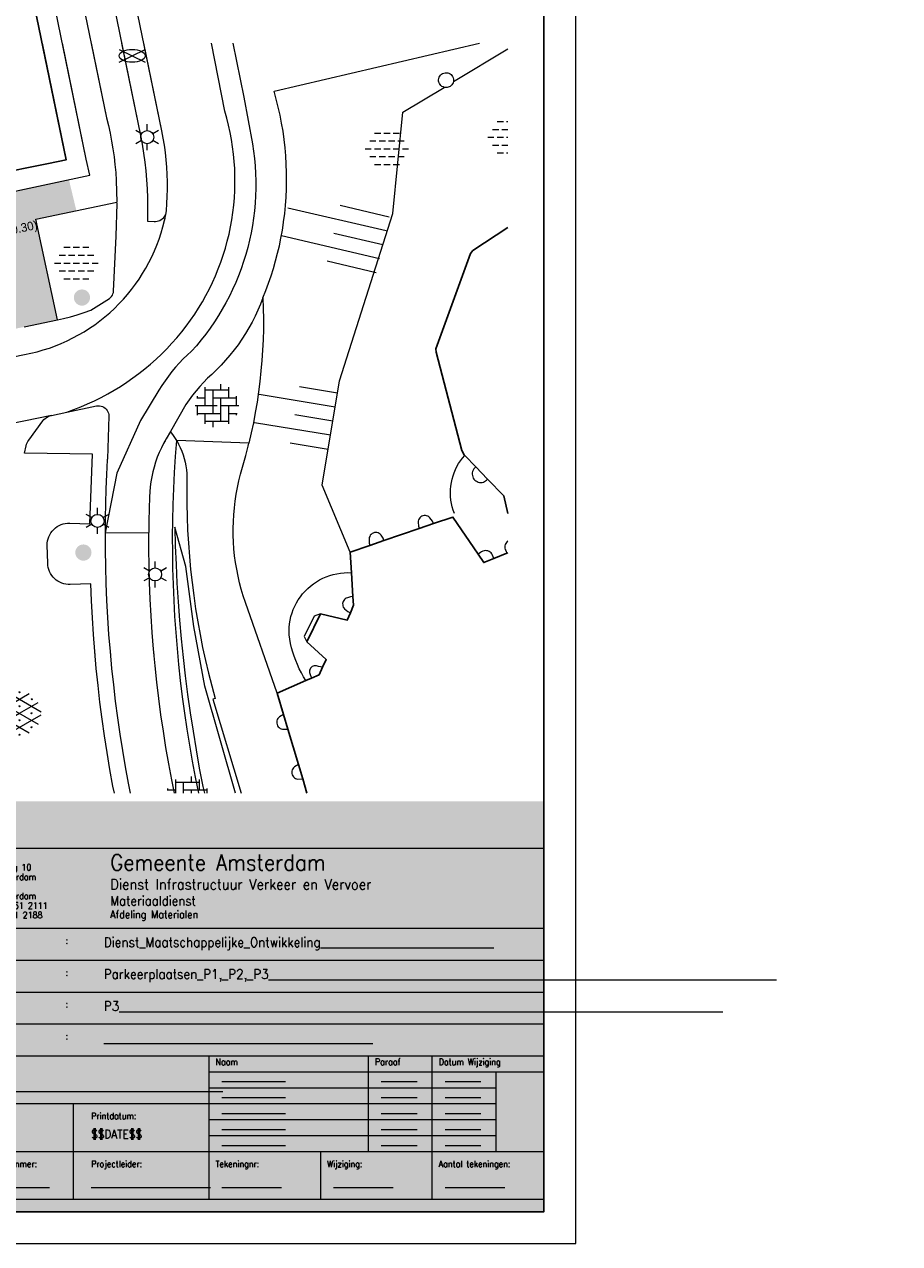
# Model space of a CAD drawing. Header units: metres. Extents: x 118574 to 118781, y 483563 to 483693.
# Tile 14 of 23: x 118721 to 118781, y 483563 to 483647. Entities that reach past the tile are written whole.
import ezdxf
from ezdxf.enums import TextEntityAlignment as Align

# ---------------------------------------------------------------- set-up
doc = ezdxf.new("R2010")
doc.units = ezdxf.units.M
doc.header["$MEASUREMENT"] = 0
for name, color, linetype, lineweight in [('Barrier', 7, 'Continuous', 0), ('Kader', 7, 'Continuous', 0), ('Klemmfix', 7, 'Continuous', 0), ('Level 17', 7, 'Continuous', 0), ('Level 18', 7, 'Continuous', 0), ('Level 19', 7, 'Continuous', 0), ('Level 21', 7, 'Continuous', 0), ('Level 22', 7, 'Continuous', 0), ('Level 50', 7, 'Continuous', 0), ('Oml_ voetganger', 7, 'Continuous', 0), ('Omleiding fiets', 7, 'Continuous', 0)]:
    doc.layers.add(name, color=color, linetype=linetype, lineweight=lineweight)
doc.styles.add('Style-LOW_RES_FILLED', font='LOW_RES_FILLED.shx')
doc.styles.add('Style-STANDARD', font='STANDARD.shx')

# ---------------------------------------------------------------- blocks, each defined once
blk = doc.blocks.new('BRPIJP')
at = {"layer": 'Omleiding fiets', "color": 7, "linetype": 'Continuous', "lineweight": 0}
for p, q in [((-0.89, -0.445), (0.891, 0.445)), ((-0.89, 0.445), (0.891, -0.445))]:
    blk.add_line(p, q, dxfattribs=at)
blk.add_ellipse((0, -0.002), major_axis=(0.89, 0), ratio=0.5, dxfattribs=at)
blk = doc.blocks.new('BOOM')
at = {"layer": 'Oml_ voetganger', "linetype": 'Continuous', "lineweight": 0}
h = blk.add_hatch(color=7, dxfattribs=at)
edge = h.paths.add_edge_path()
edge.add_arc((0, 0), 0.56, 0, 360)
blk = doc.blocks.new('LANTPL')
at = {"layer": 'Level 50', "color": 7, "linetype": 'Continuous', "lineweight": 13}
for p, q in [((0, 0.45), (0, 0.9)), ((-0.39, 0.225), (-0.78, 0.45)), ((0.779, 0.45), (0.389, 0.225)), ((-0.39, -0.225), (-0.78, -0.45)), ((0, -0.9), (0, -0.45)), ((0.779, -0.45), (0.389, -0.225))]:
    blk.add_line(p, q, dxfattribs=at)
blk.add_circle((0, 0), 0.45, dxfattribs=at)
blk = doc.blocks.new('GVERH')
at = {"layer": 'Barrier', "color": 7, "linetype": 'Continuous', "lineweight": 0}
for p, q in [((-1.496, 0.104), (0.656, 1.352)), ((-0.664, 1.352), (1.496, 0.104)), ((-1.304, 0.752), (1.296, -0.752)), ((0, 0), (1.296, 0.752)), ((-1.496, -0.104), (0.656, -1.344)), ((-1.304, -0.752), (0, 0)), ((-0.664, -1.344), (1.496, -0.104))]:
    blk.add_line(p, q, dxfattribs=at)
for centre in [(-0.841, 0.968), (-0.003, 1.452), (0.843, 0.968), (-0.841, 0), (-0.003, 0.484), (0.835, 0), (-0.003, -0.483), (-0.841, -0.967), (-0.003, -1.486), (0.835, -0.967)]:
    blk.add_circle(centre, 0.035, dxfattribs=at)
blk = doc.blocks.new('TALUD_4')
at = {"layer": 'Klemmfix', "color": 7, "linetype": 'Continuous', "lineweight": 0}
for p, q in [((-0.711, 0), (-0.712, -0.712)), ((-0.357, 0), (-0.358, -1.425)), ((0, 0), (0, -0.713)), ((0.354, 0), (0.356, -1.423)), ((0.711, 0), (0.711, -0.713))]:
    blk.add_line(p, q, dxfattribs=at)
blk = doc.blocks.new('TEKKOP')
at = {"layer": 'Kader', "linetype": 'Continuous', "lineweight": 13}
for points in [[(-0.14937, 0.10554), (-0.1505, 0.10667), (-0.14856, 0.10862), (-0.1505, 0.11056), (-0.14937, 0.11169), (-0.14743, 0.10975), (-0.14549, 0.11169), (-0.14436, 0.11056), (-0.1463, 0.10862), (-0.14436, 0.10667), (-0.14549, 0.10554), (-0.14743, 0.10748)], [(-0.14937, 0.0985), (-0.1505, 0.09964), (-0.14856, 0.10158), (-0.1505, 0.10352), (-0.14937, 0.10465), (-0.14743, 0.10271), (-0.14549, 0.10465), (-0.14436, 0.10352), (-0.1463, 0.10158), (-0.14436, 0.09964), (-0.14549, 0.0985), (-0.14743, 0.10045)], [(-0.14937, 0.09147), (-0.1505, 0.0926), (-0.14856, 0.09454), (-0.1505, 0.09648), (-0.14937, 0.09761), (-0.14743, 0.09567), (-0.14549, 0.09761), (-0.14436, 0.09648), (-0.1463, 0.09454), (-0.14436, 0.0926), (-0.14549, 0.09147), (-0.14743, 0.09341)]]:
    blk.add_hatch(color=1, dxfattribs=at).paths.add_polyline_path(points)
at = {"layer": 'Kader', "color": 7, "linetype": 'Continuous', "lineweight": 13}
for p, q in [((-0.19, 0.11389), (-0.19, 0)), ((0, 0.11389), (-0.19, 0.11389)), ((0, 0.00389), (0, 0.11389)), ((-0.19, 0.08889), (0, 0.08889)), ((-0.19, 0.07889), (0, 0.07889)), ((-0.19, 0.06889), (0, 0.06889)), ((-0.19, 0.05889), (0, 0.05889)), ((-0.19, 0.04889), (0, 0.04889)), ((-0.105, 0.00389), (-0.105, 0.04889)), ((-0.055, 0.01889), (-0.055, 0.04889)), ((-0.035, 0.00389), (-0.035, 0.04889)), ((-0.105, 0.04389), (0, 0.04389)), ((-0.015, 0.01889), (-0.015, 0.04389)), ((-0.105, 0.03889), (-0.015, 0.03889)), ((-0.19, 0.03389), (-0.015, 0.03389)), ((-0.1475, 0.00389), (-0.1475, 0.03389)), ((-0.105, 0.02889), (-0.015, 0.02889)), ((-0.105, 0.02389), (-0.015, 0.02389)), ((-0.19, 0.01889), (0, 0.01889)), ((-0.07, 0.00389), (-0.07, 0.01889)), ((-0.19, 0.00389), (0, 0.00389)), ((0, 0.00389), (0, 0))]:
    blk.add_line(p, q, dxfattribs=at)
at = {"layer": 'Kader', "color": 254, "linetype": 'Continuous', "lineweight": 0}
blk.add_solid([(0, 0), (-0.19, 0), (0, 0.12871), (-0.19, 0.12871)], dxfattribs=at)
at = {"layer": 'Kader', "color": 7, "linetype": 'Continuous', "lineweight": 30, "style": 'Style-STANDARD'}
for s, height, p in [('Bezoekadres', 0.001998, (-0.185, 0.111)), ('Gemeente Amsterdam', 0.004998, (-0.136, 0.1095)), ('Pieter Braaijweg 10', 0.001998, (-0.185, 0.108)), ('1099 DG Amsterdam', 0.001998, (-0.185, 0.105)), ('Dienst Infrastructuur Verkeer en Vervoer', 0.003282, (-0.136, 0.10265)), ('1090 GP Amsterdam', 0.001998, (-0.185, 0.099)), ('Postbus 94648', 0.001998, (-0.185, 0.102)), ('Telefoon 020 561 2111', 0.001998, (-0.185, 0.096)), ('Materiaaldienst', 0.002952, (-0.136, 0.09748)), ('Telefax 020 561 2188', 0.001998, (-0.185, 0.093)), ('Afdeling Materialen', 0.002394, (-0.136, 0.0932)), ('Opdrachtgever', 0.001998, (-0.185, 0.085)), (':', 0.002, (-0.15, 0.085)), ('Project', 0.001998, (-0.185, 0.075)), (':', 0.002, (-0.15, 0.075)), ('Onderdeel', 0.001998, (-0.185, 0.065)), (':', 0.002, (-0.15, 0.065)), ('Fase', 0.001998, (-0.185, 0.055)), (':', 0.002, (-0.15, 0.055)), ('Behoort bij:', 0.001998, (-0.185, 0.045)), ('Naam', 0.001998, (-0.103, 0.047)), ('Paraaf', 0.001998, (-0.053, 0.047)), ('Datum Wijziging', 0.001998, (-0.033, 0.047)), ('Schaal:', 0.001998, (-0.185, 0.03)), ('Printdatum:', 0.001998, (-0.142, 0.03)), ('TVM-Projectnummer:', 0.001998, (-0.185, 0.015)), ('Projectleider:', 0.001998, (-0.142, 0.015)), ('Tekeningnr:', 0.001998, (-0.103, 0.015)), ('Wijziging:', 0.001998, (-0.068, 0.015)), ('Aantal tekeningen:', 0.001998, (-0.033, 0.015))]:
    blk.add_text(s, height=height, dxfattribs=at).set_placement(p, align=Align.MIDDLE_LEFT)
at = {"layer": 'Kader', "color": 7, "linetype": 'Continuous', "lineweight": 13, "style": 'Style-STANDARD'}
for s, height, p in [('$$DATE$$', 0.002658, (-0.142, 0.02433)), ('$$DGN$$', 0.002418, (-0.185, 0.00221))]:
    blk.add_text(s, height=height, dxfattribs=at).set_placement(p, align=Align.MIDDLE_LEFT)
blk = doc.blocks.new('TEKTEK')
at = {"layer": 'Kader', "color": 7, "linetype": 'Continuous', "lineweight": 30, "style": 'Style-STANDARD'}
for tag, height, p in [('TEKTEK_634', 0.003, (-0.138, 0.0845)), ('TEKTEK_633', 0.003, (-0.138, 0.0745)), ('TEKTEK_632', 0.003, (-0.138, 0.0645)), ('TEKTEK_628', 0.003, (-0.138, 0.0545)), ('TEKTEK_613', 0.002, (-0.101, 0.042)), ('TEKTEK_618', 0.002, (-0.051, 0.042)), ('TEKTEK_623', 0.002, (-0.031, 0.042)), ('TEKTEK_635', 0.003, (-0.185, 0.0395)), ('TEKTEK_614', 0.002, (-0.101, 0.037)), ('TEKTEK_619', 0.002, (-0.051, 0.037)), ('TEKTEK_624', 0.002, (-0.031, 0.037)), ('TEKTEK_615', 0.002, (-0.101, 0.032)), ('TEKTEK_620', 0.002, (-0.051, 0.032)), ('TEKTEK_625', 0.002, (-0.031, 0.032)), ('TEKTEK_616', 0.002, (-0.101, 0.027)), ('TEKTEK_621', 0.002, (-0.051, 0.027)), ('TEKTEK_626', 0.002, (-0.031, 0.027)), ('TEKTEK_617', 0.002, (-0.101, 0.022)), ('TEKTEK_622', 0.002, (-0.051, 0.022)), ('TEKTEK_627', 0.002, (-0.031, 0.022))]:
    blk.add_attdef(tag, text='', height=height, dxfattribs=at).set_placement(p, align=Align.MIDDLE_LEFT)
at = {"layer": 'Kader', "color": 7, "linetype": 'Continuous', "lineweight": 30, "style": 'Style-STANDARD', "width": 0.749625}
for tag, p in [('TEKTEK_629', (-0.185, 0.01001)), ('TEKTEK_637', (-0.142, 0.01001)), ('TEKTEK_630', (-0.101, 0.01001)), ('TEKTEK_636', (-0.066, 0.01001)), ('TEKTEK_638', (-0.031, 0.01001))]:
    blk.add_attdef(tag, text='', height=0.004, dxfattribs=at).set_placement(p, align=Align.MIDDLE_LEFT)
blk = doc.blocks.new('A1')
at = {"layer": 'Kader', "color": 7, "linetype": 'Continuous', "lineweight": 0, "flags": 128}
blk.add_lwpolyline([(-0.42, -0.297), (0.42, -0.297), (0.42, 0.297), (-0.42, 0.297), (-0.42, -0.297)], close=True, dxfattribs=at)
at = {"layer": 'Kader', "color": 7, "linetype": 'Continuous', "lineweight": 30, "flags": 128}
blk.add_lwpolyline([(-0.41, -0.287), (0.41, -0.287), (0.41, 0.287), (-0.41, 0.287), (-0.41, -0.287)], close=True, dxfattribs=at)
at = {"layer": 'Kader', "color": 254, "linetype": 'Continuous', "lineweight": 0}
blk.add_blockref('TEKKOP', (0.41, -0.287), dxfattribs=at)
at = {"layer": 'Kader', "color": 7, "linetype": 'Continuous', "lineweight": 30}
blk.add_blockref('TEKTEK', (0.41, -0.287), dxfattribs=at).add_auto_attribs({'TEKTEK_613': '________________', 'TEKTEK_614': '________________', 'TEKTEK_615': '________________', 'TEKTEK_616': '________________', 'TEKTEK_617': '________________', 'TEKTEK_618': '_________', 'TEKTEK_619': '_________', 'TEKTEK_620': '_________', 'TEKTEK_621': '_________', 'TEKTEK_622': '_________', 'TEKTEK_623': '_________', 'TEKTEK_624': '_________', 'TEKTEK_625': '_________', 'TEKTEK_626': '_________', 'TEKTEK_627': '_________', 'TEKTEK_628': '_____________________________________________', 'TEKTEK_629': '2576___________', 'TEKTEK_630': '__________', 'TEKTEK_632': 'P3_____________________________________________________________________________________________________', 'TEKTEK_633': 'Parkeerplaatsen_P1,_P2,_P3_____________________________________________________________________________________', 'TEKTEK_634': 'Dienst_Maatschappelijke_Ontwikkeling_____________________________', 'TEKTEK_635': '_____________________________________________', 'TEKTEK_636': '__________', 'TEKTEK_637': '____________________', 'TEKTEK_638': '__________'})
blk = doc.blocks.new('ONVERH')
at = {"layer": 'Barrier', "color": 7, "linetype": 'Continuous', "lineweight": 0}
for p, q in [((-0.856, 1.08), (-0.424, 1.08)), ((-0.208, 1.08), (0.224, 1.08)), ((0.44, 1.08), (0.872, 1.08)), ((-1.184, 0.536), (-0.752, 0.536)), ((-0.536, 0.536), (-0.104, 0.536)), ((0.12, 0.536), (0.552, 0.536)), ((0.768, 0.536), (1.2, 0.536)), ((-1.496, -0.008), (-1.072, -0.008)), ((-1.184, -0.544), (-0.752, -0.544)), ((-1.184, -0.544), (-0.752, -0.544)), ((-0.856, -0.008), (-0.424, -0.008)), ((-0.536, -0.544), (-0.104, -0.544)), ((-0.208, -0.008), (0.224, -0.008)), ((0.12, -0.544), (0.552, -0.544)), ((0.44, -0.008), (0.872, -0.008)), ((0.768, -0.544), (1.2, -0.544)), ((1.088, -0.008), (1.504, -0.008)), ((-0.856, -1.088), (-0.424, -1.088)), ((-0.208, -1.088), (0.224, -1.088)), ((0.44, -1.088), (0.872, -1.088))]:
    blk.add_line(p, q, dxfattribs=at)
blk = doc.blocks.new('OVERH')
at = {"layer": 'Barrier', "color": 7, "linetype": 'Continuous', "lineweight": 0}
for p, q in [((-0.808, 0), (-0.808, 1.264)), ((-0.808, 1.08), (0.816, 1.08)), ((-0.272, -0.544), (-0.272, 1.08)), ((0.272, 1.08), (0.272, 1.472)), ((0.816, 0.544), (0.816, 1.264)), ((-1.4, 0.544), (-0.808, 0.544)), ((-1.352, 0.544), (-1.352, 0.648)), ((-0.272, 0.544), (1.352, 0.544)), ((0.272, -1.08), (0.272, 0.544)), ((1.352, 0), (1.352, 0.648)), ((-1.496, 0), (0, 0)), ((-1.352, -0.648), (-1.352, 0)), ((-1.352, -0.544), (0.272, -0.544)), ((-0.808, -1.264), (-0.808, -0.544)), ((0.272, 0), (1.504, 0)), ((0.816, -1.264), (0.816, 0)), ((0.816, -0.544), (1.4, -0.544)), ((1.352, -0.648), (1.352, -0.544)), ((-0.808, -1.08), (0.816, -1.08)), ((-0.264, -1.48), (-0.264, -1.08))]:
    blk.add_line(p, q, dxfattribs=at)
blk = doc.blocks.new('TALUD_14')
at = {"layer": 'Klemmfix', "color": 7, "linetype": 'Continuous', "lineweight": 0}
for p, q in [((-0.712, 0), (-0.712, -0.713)), ((-0.357, 0), (-0.356, -1.424)), ((0, -0.001), (0, -0.712)), ((0.356, 0), (0.356, -1.424)), ((0.712, 0), (0.712, -0.712))]:
    blk.add_line(p, q, dxfattribs=at)

msp = doc.modelspace()

# ---------------------------------------------------------------- hatches: boundary and pattern name
at = {"layer": 'Level 18'}
msp.add_hatch(color=253, dxfattribs=at).paths.add_polyline_path([(118717.286, 483625.013), (118715.466, 483634.15), (118723.916, 483635.946), (118724.438, 483633.778), (118721.638, 483633.189), (118723.133, 483626.241)])

# ---------------------------------------------------------------- linework, layer by layer
at = {"layer": 'Barrier', "color": 7, "linetype": 'Continuous', "lineweight": 0}
for p, q in [((118753.139, 483639.382), (118753.572, 483639.382)), ((118753.464, 483639.924), (118753.897, 483639.924)), ((118753.789, 483639.382), (118754.213, 483639.382)), ((118754.114, 483639.924), (118754.213, 483639.924)), ((118752.829, 483638.841), (118753.247, 483638.841)), ((118753.464, 483638.841), (118753.897, 483638.841)), ((118754.114, 483638.841), (118754.213, 483638.841)), ((118753.139, 483638.299), (118753.572, 483638.299)), ((118753.139, 483638.299), (118753.572, 483638.299)), ((118753.464, 483637.758), (118753.897, 483637.758)), ((118753.789, 483638.299), (118754.213, 483638.299)), ((118754.114, 483637.758), (118754.213, 483637.758)), ((118732.38, 483594.363), (118732.38, 483594.755)), ((118730.756, 483593.821), (118730.756, 483593.929)), ((118731.297, 483593.599), (118731.297, 483594.542)), ((118731.297, 483594.363), (118732.921, 483594.363)), ((118731.838, 483593.599), (118731.838, 483594.363)), ((118732.921, 483593.821), (118732.921, 483594.541)), ((118733.462, 483593.599), (118733.462, 483593.927)), ((118730.709, 483593.821), (118731.297, 483593.821)), ((118731.838, 483593.821), (118733.462, 483593.821)), ((118732.38, 483593.599), (118732.38, 483593.821))]:
    msp.add_line(p, q, dxfattribs=at)
at = {"layer": 'Kader', "color": 7, "linetype": 'Continuous', "lineweight": 30}
for p, q in [((118751.227, 483616.894), (118751.995, 483616.098)), ((118751.995, 483616.098), (118752.803, 483615.26)), ((118748.095, 483611.851), (118745.657, 483611.016)), ((118749.074, 483612.187), (118748.095, 483611.851)), ((118745.657, 483611.016), (118744.695, 483610.686)), ((118744.695, 483610.686), (118743.319, 483610.214)), ((118743.319, 483610.214), (118743.412, 483608.801)), ((118754.136, 483610.149), (118753.248, 483609.787)), ((118743.412, 483608.801), (118743.521, 483607.157)), ((118741.273, 483605.961), (118740.343, 483604.027)), ((118740.648, 483601.524), (118740.277, 483601.362)), ((118740.277, 483601.362), (118738.294, 483600.494)), ((118738.294, 483600.494), (118738.73, 483599.03)), ((118738.73, 483599.03), (118739.031, 483598.019)), ((118739.031, 483598.019), (118739.762, 483595.563)), ((118739.762, 483595.563), (118740.055, 483594.58))]:
    msp.add_line(p, q, dxfattribs=at)
at = {"layer": 'Kader', "color": 7, "linetype": 'Continuous', "lineweight": 30, "flags": 128}
for points in [[(118718.602, 483636.245), (118722.521, 483637.036), (118723.728, 483637.278), (118719.824, 483656.232)], [(118718.602, 483636.245), (118722.521, 483637.036), (118723.728, 483637.278), (118722.072, 483645.319)], [(118718.602, 483636.245), (118722.521, 483637.036), (118723.728, 483637.278), (118722.072, 483645.319)], [(118754.213, 483632.624), (118751.787, 483631.027), (118751.628, 483630.812), (118749.243, 483624.251), (118749.259, 483624.008), (118751.021, 483617.234), (118751.188, 483616.935), (118751.227, 483616.894)], [(118752.803, 483615.26), (118753.922, 483614.101), (118754.213, 483612.889)], [(118752.15, 483610.072), (118750.41, 483612.645), (118749.074, 483612.187)], [(118753.248, 483609.787), (118752.538, 483609.498), (118752.15, 483610.072)], [(118754.213, 483610.18), (118754.136, 483610.149)], [(118743.521, 483607.157), (118743.56, 483606.56), (118743.34, 483606.045)], [(118743.34, 483606.045), (118743.123, 483605.538), (118741.273, 483605.961)], [(118740.343, 483604.027), (118741.672, 483602.816), (118741.427, 483602.286)], [(118741.427, 483602.286), (118741.182, 483601.758), (118740.648, 483601.524)], [(118740.055, 483594.58), (118740.347, 483593.599)]]:
    msp.add_lwpolyline(points, dxfattribs=at)
at = {"layer": 'Level 17', "color": 7, "linetype": 'Continuous', "lineweight": 0}
for p, q in [((118720.832, 483625.757), (118723.133, 483626.241)), ((118720.832, 483625.757), (118723.133, 483626.241)), ((118720.832, 483625.757), (118723.133, 483626.241)), ((118722.718, 483619.658), (118723.775, 483619.878)), ((118722.718, 483619.658), (118723.775, 483619.878)), ((118722.718, 483619.658), (118723.775, 483619.878)), ((118736.341, 483617.741), (118731.358, 483617.915)), ((118726.415, 483611.563), (118729.43, 483611.567)), ((118726.415, 483611.563), (118729.43, 483611.567)), ((118726.415, 483611.563), (118729.43, 483611.567))]:
    msp.add_line(p, q, dxfattribs=at)
at = {"layer": 'Level 17', "color": 7, "linetype": 'Continuous', "lineweight": 0, "flags": 128}
for points in [[(118724.293, 483651.019), (118726.513, 483640.183), (118726.643, 483639.651), (118726.76, 483639.116), (118726.864, 483638.578), (118726.956, 483638.039), (118727.035, 483637.497), (118727.101, 483636.953), (118727.154, 483636.408), (118727.194, 483635.862), (118727.238, 483634.367)], [(118726.393, 483651.019), (118728.861, 483638.965), (118728.977, 483638.357), (118729.077, 483637.746), (118729.162, 483637.133), (118729.231, 483636.518), (118729.284, 483635.901), (118729.321, 483635.283), (118729.342, 483634.664), (118729.347, 483634.045), (118729.342, 483633.058), (118729.802, 483633.029), (118729.904, 483633.029), (118730.004, 483633.043), (118730.103, 483633.068), (118730.197, 483633.106), (118730.285, 483633.156), (118730.367, 483633.216), (118730.441, 483633.287), (118730.505, 483633.366), (118730.553, 483633.444)], [(118730.553, 483637.973), (118730.51, 483638.285), (118730.428, 483638.783), (118730.333, 483639.278), (118727.913, 483651.019)], [(118723.775, 483619.878), (118724.26, 483620.052), (118724.74, 483620.241), (118725.215, 483620.443), (118725.683, 483620.659), (118726.144, 483620.889), (118726.599, 483621.132), (118727.046, 483621.388), (118727.486, 483621.658), (118727.917, 483621.94), (118728.34, 483622.235), (118728.754, 483622.542), (118729.159, 483622.862), (118729.554, 483623.193), (118729.939, 483623.535), (118730.314, 483623.889), (118730.679, 483624.253), (118731.033, 483624.629), (118731.375, 483625.014), (118731.706, 483625.409), (118732.017, 483625.807), (118732.315, 483626.214), (118732.601, 483626.63), (118732.874, 483627.054), (118733.133, 483627.486), (118733.38, 483627.926), (118733.613, 483628.374), (118733.833, 483628.828), (118734.039, 483629.289), (118734.23, 483629.755), (118734.408, 483630.228), (118734.57, 483630.705), (118734.719, 483631.187), (118734.852, 483631.674), (118734.971, 483632.164), (118735.075, 483632.658), (118735.164, 483633.154), (118735.238, 483633.653), (118735.296, 483634.154), (118735.34, 483634.657), (118735.368, 483635.161), (118735.38, 483635.665), (118735.378, 483636.17), (118735.36, 483636.674), (118735.327, 483637.177), (118735.278, 483637.679), (118735.215, 483638.18), (118735.136, 483638.678), (118735.042, 483639.174), (118734.933, 483639.666), (118734.809, 483640.155), (118734.67, 483640.64), (118733.749, 483645.319)], [(118725.461, 483645.319), (118726.513, 483640.183), (118726.643, 483639.651), (118726.76, 483639.116), (118726.864, 483638.578), (118726.956, 483638.039), (118727.035, 483637.497), (118727.101, 483636.953), (118727.154, 483636.408), (118727.194, 483635.862), (118727.238, 483634.367)], [(118725.461, 483645.319), (118726.513, 483640.183), (118726.643, 483639.651), (118726.76, 483639.116), (118726.864, 483638.578), (118726.956, 483638.039), (118727.035, 483637.497), (118727.101, 483636.953), (118727.154, 483636.408), (118727.194, 483635.862), (118727.238, 483634.367)], [(118735.234, 483645.319), (118735.982, 483641.594), (118736.582, 483638.39), (118736.66, 483637.881), (118736.722, 483637.37), (118736.769, 483636.858), (118736.8, 483636.344), (118736.816, 483635.83), (118736.817, 483635.316), (118736.802, 483634.801), (118736.771, 483634.288), (118736.725, 483633.775), (118736.663, 483633.264), (118736.586, 483632.755), (118736.494, 483632.249), (118736.387, 483631.746), (118736.264, 483631.246), (118736.127, 483630.75), (118735.974, 483630.259), (118735.807, 483629.772), (118735.625, 483629.291), (118735.429, 483628.815), (118735.218, 483628.346), (118734.994, 483627.883), (118734.756, 483627.426), (118734.504, 483626.978), (118734.238, 483626.537), (118733.96, 483626.104), (118733.668, 483625.68), (118733.364, 483625.265), (118733.047, 483624.86), (118732.719, 483624.464), (118732.378, 483624.078), (118732.087, 483623.816), (118731.806, 483623.545), (118731.534, 483623.263), (118731.273, 483622.972), (118731.022, 483622.671), (118730.783, 483622.362), (118730.554, 483622.044), (118730.337, 483621.719), (118730.132, 483621.385), (118728.87, 483619.307), (118727.237, 483615.66), (118726.415, 483611.563)], [(118727.56, 483645.319), (118728.861, 483638.965), (118728.977, 483638.357), (118729.077, 483637.746), (118729.162, 483637.133), (118729.231, 483636.518), (118729.284, 483635.901), (118729.321, 483635.283), (118729.342, 483634.664), (118729.347, 483634.045), (118729.342, 483633.058), (118729.802, 483633.029), (118729.904, 483633.029), (118730.004, 483633.043), (118730.103, 483633.068), (118730.197, 483633.106), (118730.285, 483633.156), (118730.367, 483633.216), (118730.441, 483633.287), (118730.505, 483633.366), (118730.553, 483633.444)], [(118727.56, 483645.319), (118728.861, 483638.965), (118728.977, 483638.357), (118729.077, 483637.746), (118729.162, 483637.133), (118729.231, 483636.518), (118729.284, 483635.901), (118729.321, 483635.283), (118729.342, 483634.664), (118729.347, 483634.045), (118729.342, 483633.058), (118729.802, 483633.029), (118729.904, 483633.029), (118730.004, 483633.043), (118730.103, 483633.068), (118730.197, 483633.106), (118730.285, 483633.156), (118730.367, 483633.216), (118730.441, 483633.287), (118730.505, 483633.366), (118730.558, 483633.452), (118730.608, 483633.522)], [(118730.553, 483637.973), (118730.51, 483638.285), (118730.428, 483638.783), (118730.333, 483639.278), (118729.088, 483645.319)], [(118730.608, 483633.522), (118730.648, 483633.757), (118730.686, 483634.26), (118730.711, 483634.764), (118730.723, 483635.268), (118730.721, 483635.773), (118730.705, 483636.277), (118730.677, 483636.781), (118730.635, 483637.284), (118730.579, 483637.785), (118730.51, 483638.285), (118730.428, 483638.783), (118730.333, 483639.278), (118729.088, 483645.319)], [(118737.311, 483627.76), (118737.512, 483628.261), (118737.7, 483628.767), (118737.876, 483629.278), (118738.038, 483629.793), (118738.187, 483630.312), (118738.322, 483630.834), (118738.445, 483631.36), (118738.553, 483631.889), (118738.648, 483632.42), (118738.73, 483632.954), (118738.737, 483633.011), (118738.808, 483633.576), (118738.864, 483634.142), (118738.904, 483634.71), (118738.93, 483635.278), (118738.941, 483635.847), (118738.937, 483636.416), (118738.918, 483636.985), (118738.885, 483637.553), (118738.836, 483638.12), (118738.772, 483638.686), (118738.693, 483639.249), (118738.6, 483639.811), (118738.492, 483640.37), (118738.369, 483640.925), (118738.232, 483641.478), (118738.08, 483642.026)], [(118718.909, 483634.854), (118725.37, 483636.224), (118725.12, 483637.33)], [(118718.909, 483634.854), (118725.37, 483636.224), (118725.12, 483637.33)], [(118718.909, 483634.854), (118725.37, 483636.224), (118725.12, 483637.33)], [(118723.133, 483626.241), (118721.638, 483633.189), (118727.238, 483634.367)], [(118723.133, 483626.241), (118721.638, 483633.189), (118727.238, 483634.367)], [(118723.133, 483626.241), (118721.638, 483633.189), (118727.238, 483634.367)], [(118723.133, 483626.241), (118723.543, 483626.327), (118724.022, 483626.453), (118724.498, 483626.592), (118724.969, 483626.743), (118725.437, 483626.906), (118726.729, 483627.724), (118726.803, 483627.79), (118726.868, 483627.866), (118726.921, 483627.949), (118726.963, 483628.039), (118726.993, 483628.134), (118727.01, 483628.232), (118727.192, 483632.02), (118727.241, 483634.274), (118727.238, 483634.367)], [(118723.133, 483626.241), (118723.543, 483626.327), (118724.022, 483626.453), (118724.498, 483626.592), (118724.969, 483626.743), (118725.437, 483626.906), (118726.729, 483627.724), (118726.803, 483627.79), (118726.868, 483627.866), (118726.921, 483627.949), (118726.963, 483628.039), (118726.993, 483628.134), (118727.01, 483628.232), (118727.192, 483632.02), (118727.241, 483634.274), (118727.238, 483634.367)], [(118723.133, 483626.241), (118723.543, 483626.327), (118724.022, 483626.453), (118724.498, 483626.592), (118724.969, 483626.743), (118725.437, 483626.906), (118726.729, 483627.724), (118726.803, 483627.79), (118726.868, 483627.866), (118726.921, 483627.949), (118726.963, 483628.039), (118726.993, 483628.134), (118727.01, 483628.232), (118727.192, 483632.02), (118727.241, 483634.274), (118727.238, 483634.367)], [(118714.121, 483622.479), (118720.868, 483623.85), (118721.3, 483623.94), (118721.729, 483624.045), (118722.154, 483624.166), (118722.574, 483624.302), (118722.989, 483624.453), (118723.398, 483624.618), (118723.801, 483624.799), (118724.198, 483624.994), (118724.587, 483625.203), (118724.968, 483625.426), (118725.341, 483625.662), (118725.705, 483625.912), (118726.06, 483626.175), (118726.405, 483626.45), (118726.74, 483626.738), (118727.064, 483627.037), (118727.377, 483627.349), (118727.679, 483627.671), (118727.969, 483628.004), (118728.247, 483628.347), (118728.512, 483628.7), (118728.765, 483629.062), (118729.004, 483629.433), (118729.23, 483629.813), (118729.441, 483630.2), (118729.639, 483630.595), (118729.822, 483630.997), (118729.991, 483631.405), (118730.145, 483631.819), (118730.284, 483632.238), (118730.407, 483632.662), (118730.515, 483633.09), (118730.608, 483633.522)], [(118714.121, 483622.479), (118720.868, 483623.85), (118721.3, 483623.94), (118721.729, 483624.045), (118722.154, 483624.166), (118722.574, 483624.302), (118722.989, 483624.453), (118723.398, 483624.618), (118723.801, 483624.799), (118724.198, 483624.994), (118724.587, 483625.203), (118724.968, 483625.426), (118725.341, 483625.662), (118725.705, 483625.912), (118726.06, 483626.175), (118726.405, 483626.45), (118726.74, 483626.738), (118727.064, 483627.037), (118727.377, 483627.349), (118727.679, 483627.671), (118727.969, 483628.004), (118728.247, 483628.347), (118728.512, 483628.7), (118728.765, 483629.062), (118729.004, 483629.433), (118729.23, 483629.813), (118729.441, 483630.2), (118729.639, 483630.595), (118729.822, 483630.997), (118729.991, 483631.405), (118730.145, 483631.819), (118730.284, 483632.238), (118730.407, 483632.662), (118730.515, 483633.09), (118730.553, 483633.267)], [(118714.121, 483622.479), (118720.868, 483623.85), (118721.3, 483623.94), (118721.729, 483624.045), (118722.154, 483624.166), (118722.574, 483624.302), (118722.989, 483624.453), (118723.398, 483624.618), (118723.801, 483624.799), (118724.198, 483624.994), (118724.587, 483625.203), (118724.968, 483625.426), (118725.341, 483625.662), (118725.705, 483625.912), (118726.06, 483626.175), (118726.405, 483626.45), (118726.74, 483626.738), (118727.064, 483627.037), (118727.377, 483627.349), (118727.679, 483627.671), (118727.969, 483628.004), (118728.247, 483628.347), (118728.512, 483628.7), (118728.765, 483629.062), (118729.004, 483629.433), (118729.23, 483629.813), (118729.441, 483630.2), (118729.639, 483630.595), (118729.822, 483630.997), (118729.991, 483631.405), (118730.145, 483631.819), (118730.284, 483632.238), (118730.407, 483632.662), (118730.515, 483633.09), (118730.553, 483633.267)], [(118737.311, 483627.76), (118737.145, 483627.333), (118736.965, 483626.912), (118736.771, 483626.497), (118736.563, 483626.088), (118736.341, 483625.688), (118736.106, 483625.294), (118735.857, 483624.91), (118735.596, 483624.533), (118735.322, 483624.166), (118735.036, 483623.809), (118734.737, 483623.461), (118734.427, 483623.124), (118734.106, 483622.797), (118733.774, 483622.481), (118733.488, 483622.213), (118733.212, 483621.935), (118732.946, 483621.646), (118732.692, 483621.348), (118732.449, 483621.04), (118732.217, 483620.724), (118731.998, 483620.399), (118730.929, 483618.547)], [(118737.311, 483627.76), (118737.334, 483627.039), (118737.343, 483626.318), (118737.337, 483625.597), (118737.318, 483624.876), (118737.284, 483624.155), (118737.235, 483623.436), (118737.173, 483622.717), (118737.096, 483622), (118737.006, 483621.284), (118736.901, 483620.571), (118736.782, 483619.859), (118736.649, 483619.15), (118736.502, 483618.444), (118736.341, 483617.741)], [(118723.775, 483619.878), (118724.26, 483620.052), (118724.74, 483620.241), (118725.215, 483620.443), (118725.683, 483620.659), (118726.144, 483620.889), (118726.599, 483621.132), (118727.046, 483621.388), (118727.486, 483621.658), (118727.917, 483621.94), (118728.34, 483622.235), (118728.754, 483622.542), (118729.159, 483622.862), (118729.554, 483623.193), (118729.939, 483623.535), (118730.314, 483623.889), (118730.553, 483624.127)], [(118723.775, 483619.878), (118724.26, 483620.052), (118724.74, 483620.241), (118725.215, 483620.443), (118725.683, 483620.659), (118726.144, 483620.889), (118726.599, 483621.132), (118727.046, 483621.388), (118727.486, 483621.658), (118727.917, 483621.94), (118728.34, 483622.235), (118728.754, 483622.542), (118729.159, 483622.862), (118729.554, 483623.193), (118729.939, 483623.535), (118730.314, 483623.889), (118730.553, 483624.127)], [(118730.553, 483622.043), (118730.337, 483621.719), (118730.132, 483621.385), (118728.87, 483619.307), (118727.237, 483615.66), (118726.415, 483611.563)], [(118730.553, 483622.043), (118730.337, 483621.719), (118730.132, 483621.385), (118728.87, 483619.307), (118727.237, 483615.66), (118726.415, 483611.563)], [(118723.775, 483619.878), (118725.832, 483620.307), (118725.936, 483620.321), (118726.041, 483620.318), (118726.145, 483620.301), (118726.244, 483620.267), (118726.338, 483620.22), (118726.424, 483620.159), (118726.499, 483620.085), (118726.563, 483620.002), (118726.613, 483619.91), (118726.649, 483619.811), (118726.67, 483619.708), (118726.675, 483619.603), (118726.593, 483616.66), (118726.572, 483616.591), (118726.518, 483615.586), (118726.476, 483614.581), (118726.444, 483613.575), (118726.424, 483612.569), (118726.415, 483611.563)], [(118723.775, 483619.878), (118725.832, 483620.307), (118725.936, 483620.321), (118726.041, 483620.318), (118726.145, 483620.301), (118726.244, 483620.267), (118726.338, 483620.22), (118726.424, 483620.159), (118726.499, 483620.085), (118726.563, 483620.002), (118726.613, 483619.91), (118726.649, 483619.811), (118726.67, 483619.708), (118726.675, 483619.603), (118726.593, 483616.66), (118726.572, 483616.591), (118726.518, 483615.586), (118726.476, 483614.581), (118726.444, 483613.575), (118726.424, 483612.569), (118726.415, 483611.563)], [(118723.775, 483619.878), (118725.832, 483620.307), (118725.936, 483620.321), (118726.041, 483620.318), (118726.145, 483620.301), (118726.244, 483620.267), (118726.338, 483620.22), (118726.424, 483620.159), (118726.499, 483620.085), (118726.563, 483620.002), (118726.613, 483619.91), (118726.649, 483619.811), (118726.67, 483619.708), (118726.675, 483619.603), (118726.593, 483616.66), (118726.572, 483616.591), (118726.518, 483615.586), (118726.476, 483614.581), (118726.444, 483613.575), (118726.424, 483612.569), (118726.415, 483611.563)], [(118722.718, 483619.658), (118714.94, 483618.064)], [(118722.718, 483619.658), (118714.94, 483618.064)], [(118722.718, 483619.658), (118714.94, 483618.064)], [(118725.729, 483603.127), (118725.708, 483603.364), (118725.619, 483604.531), (118725.546, 483605.7), (118725.488, 483606.87), (118725.446, 483608.04), (118724.012, 483607.988), (118723.864, 483607.99), (118723.716, 483608.007), (118723.571, 483608.038), (118723.43, 483608.084), (118723.294, 483608.143), (118723.164, 483608.215), (118723.042, 483608.3), (118722.929, 483608.396), (118722.827, 483608.503), (118722.735, 483608.62), (118722.655, 483608.745), (118722.588, 483608.877), (118722.535, 483609.016), (118722.495, 483609.159), (118722.47, 483609.305), (118722.459, 483609.453), (118722.43, 483610.692), (118722.434, 483610.844), (118722.454, 483610.996), (118722.489, 483611.144), (118722.538, 483611.288), (118722.602, 483611.427), (118722.68, 483611.558), (118722.771, 483611.68), (118722.874, 483611.793), (118722.988, 483611.895), (118723.111, 483611.984), (118723.243, 483612.061), (118723.382, 483612.123), (118723.526, 483612.172), (118723.675, 483612.205), (118723.827, 483612.223), (118723.979, 483612.226), (118725.361, 483612.181), (118725.549, 483616.99), (118720.87, 483617.042), (118720.975, 483617.556), (118721.003, 483617.66), (118721.041, 483617.76), (118721.09, 483617.856), (118721.148, 483617.946), (118722.115, 483619.268), (118722.193, 483619.362), (118722.282, 483619.446), (118722.38, 483619.519), (118722.487, 483619.579), (118722.6, 483619.625), (118722.718, 483619.658)], [(118725.729, 483603.127), (118725.708, 483603.364), (118725.619, 483604.531), (118725.546, 483605.7), (118725.488, 483606.87), (118725.446, 483608.04), (118724.012, 483607.988), (118723.864, 483607.99), (118723.716, 483608.007), (118723.571, 483608.038), (118723.43, 483608.084), (118723.294, 483608.143), (118723.164, 483608.215), (118723.042, 483608.3), (118722.929, 483608.396), (118722.827, 483608.503), (118722.735, 483608.62), (118722.655, 483608.745), (118722.588, 483608.877), (118722.535, 483609.016), (118722.495, 483609.159), (118722.47, 483609.305), (118722.459, 483609.453), (118722.43, 483610.692), (118722.434, 483610.844), (118722.454, 483610.996), (118722.489, 483611.144), (118722.538, 483611.288), (118722.602, 483611.427), (118722.68, 483611.558), (118722.771, 483611.68), (118722.874, 483611.793), (118722.988, 483611.895), (118723.111, 483611.984), (118723.243, 483612.061), (118723.382, 483612.123), (118723.526, 483612.172), (118723.675, 483612.205), (118723.827, 483612.223), (118723.979, 483612.226), (118725.361, 483612.181), (118725.549, 483616.99), (118720.87, 483617.042), (118720.975, 483617.556), (118721.003, 483617.66), (118721.041, 483617.76), (118721.09, 483617.856), (118721.148, 483617.946), (118722.115, 483619.268), (118722.193, 483619.362), (118722.282, 483619.446), (118722.38, 483619.519), (118722.487, 483619.579), (118722.6, 483619.625), (118722.718, 483619.658)], [(118727.059, 483593.599), (118726.964, 483594.084), (118726.754, 483595.236), (118726.559, 483596.391), (118726.379, 483597.548), (118726.214, 483598.707), (118726.065, 483599.869), (118725.93, 483601.032), (118725.811, 483602.197), (118725.708, 483603.364), (118725.619, 483604.531), (118725.546, 483605.7), (118725.488, 483606.87), (118725.446, 483608.04), (118724.012, 483607.988), (118723.864, 483607.99), (118723.716, 483608.007), (118723.571, 483608.038), (118723.43, 483608.084), (118723.294, 483608.143), (118723.164, 483608.215), (118723.042, 483608.3), (118722.929, 483608.396), (118722.827, 483608.503), (118722.735, 483608.62), (118722.655, 483608.745), (118722.588, 483608.877), (118722.535, 483609.016), (118722.495, 483609.159), (118722.47, 483609.305), (118722.459, 483609.453), (118722.43, 483610.692), (118722.434, 483610.844), (118722.454, 483610.996), (118722.489, 483611.144), (118722.538, 483611.288), (118722.602, 483611.427), (118722.68, 483611.558), (118722.771, 483611.68), (118722.874, 483611.793), (118722.988, 483611.895), (118723.111, 483611.984), (118723.243, 483612.061), (118723.382, 483612.123), (118723.526, 483612.172), (118723.675, 483612.205), (118723.827, 483612.223), (118723.979, 483612.226), (118725.361, 483612.181), (118725.549, 483616.99), (118720.87, 483617.042), (118720.975, 483617.556), (118721.003, 483617.66), (118721.041, 483617.76), (118721.09, 483617.856), (118721.148, 483617.946), (118722.115, 483619.268), (118722.193, 483619.362), (118722.282, 483619.446), (118722.38, 483619.519), (118722.487, 483619.579), (118722.6, 483619.625), (118722.718, 483619.658)], [(118730.929, 483618.547), (118730.634, 483618.035), (118730.46, 483617.727), (118730.3, 483617.412), (118730.153, 483617.09), (118730.02, 483616.763), (118729.902, 483616.43), (118729.797, 483616.092), (118729.707, 483615.75), (118729.634, 483615.411), (118729.575, 483615.068), (118729.529, 483614.724), (118729.497, 483614.378), (118729.478, 483614.031), (118729.454, 483613.21), (118729.439, 483612.389), (118729.43, 483611.567)], [(118731.358, 483617.915), (118731.226, 483618.133), (118731.083, 483618.344), (118730.929, 483618.547)], [(118730.553, 483617.892), (118730.46, 483617.727), (118730.3, 483617.412), (118730.153, 483617.09), (118730.02, 483616.763), (118729.902, 483616.43), (118729.797, 483616.092), (118729.707, 483615.75), (118729.634, 483615.411), (118729.575, 483615.068), (118729.529, 483614.724), (118729.497, 483614.378), (118729.478, 483614.031), (118729.454, 483613.21), (118729.439, 483612.389), (118729.43, 483611.567)], [(118730.553, 483617.892), (118730.46, 483617.727), (118730.3, 483617.412), (118730.153, 483617.09), (118730.02, 483616.763), (118729.902, 483616.43), (118729.797, 483616.092), (118729.707, 483615.75), (118729.634, 483615.411), (118729.575, 483615.068), (118729.529, 483614.724), (118729.497, 483614.378), (118729.478, 483614.031), (118729.454, 483613.21), (118729.439, 483612.389), (118729.43, 483611.567)], [(118732.879, 483593.599), (118732.658, 483594.69), (118732.45, 483595.795), (118732.257, 483596.903), (118732.078, 483598.013), (118731.914, 483599.126), (118731.764, 483600.24), (118731.63, 483601.357), (118731.51, 483602.475), (118731.406, 483603.575), (118731.317, 483604.675), (118731.242, 483605.777), (118731.181, 483606.88), (118731.134, 483607.983), (118731.102, 483609.087), (118731.084, 483610.192), (118731.08, 483611.296), (118731.091, 483612.4), (118731.116, 483613.504), (118731.155, 483614.608), (118731.208, 483615.711), (118731.276, 483616.814), (118731.358, 483617.915)], [(118729.798, 483603.111), (118729.759, 483603.524), (118729.667, 483604.671), (118729.59, 483605.819), (118729.528, 483606.967), (118729.481, 483608.117), (118729.449, 483609.267), (118729.432, 483610.417), (118729.43, 483611.567)], [(118729.798, 483603.111), (118729.759, 483603.524), (118729.667, 483604.671), (118729.59, 483605.819), (118729.528, 483606.967), (118729.481, 483608.117), (118729.449, 483609.267), (118729.432, 483610.417), (118729.43, 483611.567)], [(118731.203, 483593.599), (118731.02, 483594.514), (118730.812, 483595.631), (118730.618, 483596.75), (118730.438, 483597.871), (118730.274, 483598.995), (118730.123, 483600.121), (118729.988, 483601.249), (118729.867, 483602.379), (118729.759, 483603.524), (118729.667, 483604.671), (118729.59, 483605.819), (118729.528, 483606.967), (118729.481, 483608.117), (118729.449, 483609.267), (118729.432, 483610.417), (118729.43, 483611.567)], [(118726.415, 483611.563), (118726.419, 483610.391), (118726.437, 483609.219), (118726.471, 483608.048), (118726.52, 483606.877), (118726.585, 483605.707), (118726.664, 483604.538), (118726.758, 483603.37), (118726.781, 483603.123)], [(118726.415, 483611.563), (118726.419, 483610.391), (118726.437, 483609.219), (118726.471, 483608.048), (118726.52, 483606.877), (118726.585, 483605.707), (118726.664, 483604.538), (118726.758, 483603.37), (118726.781, 483603.123)], [(118726.415, 483611.563), (118726.419, 483610.391), (118726.437, 483609.219), (118726.471, 483608.048), (118726.52, 483606.877), (118726.585, 483605.707), (118726.664, 483604.538), (118726.758, 483603.37), (118726.868, 483602.203), (118726.989, 483601.066), (118727.125, 483599.931), (118727.275, 483598.798), (118727.439, 483597.667), (118727.618, 483596.538), (118727.811, 483595.411), (118728.018, 483594.287), (118728.154, 483593.599)]]:
    msp.add_lwpolyline(points, dxfattribs=at)
at = {"layer": 'Level 19', "color": 7, "linetype": 'Continuous', "lineweight": 0}
msp.add_line((118750.448, 483642.676), (118754.213, 483644.938), dxfattribs=at)
at = {"layer": 'Level 19', "color": 7, "linetype": 'Continuous', "lineweight": 0, "flags": 128}
for points in [[(118738.08, 483642.026), (118752.247, 483645.319)], [(118743.319, 483610.214), (118741.404, 483614.833), (118742.588, 483622.049), (118746.281, 483633.572), (118746.959, 483640.56), (118749.816, 483642.279)], [(118731.358, 483617.915), (118731.486, 483617.681), (118731.602, 483617.44), (118731.705, 483617.194), (118731.796, 483616.943), (118731.874, 483616.688), (118731.939, 483616.429), (118731.991, 483616.167), (118732.03, 483615.903), (118732.055, 483615.637), (118732.067, 483615.37), (118732.055, 483614.462), (118732.058, 483613.554), (118732.078, 483612.646), (118732.114, 483611.739), (118732.165, 483610.833), (118732.233, 483609.927), (118732.316, 483609.023), (118732.416, 483608.12), (118732.531, 483607.22), (118732.662, 483606.321), (118732.809, 483605.425), (118732.972, 483604.532), (118733.15, 483603.642), (118733.344, 483602.755), (118733.553, 483601.871), (118733.778, 483600.992), (118734.019, 483600.116), (118733.861, 483600.069)], [(118738.294, 483600.494), (118736.1, 483606.757), (118735.951, 483607.206), (118735.816, 483607.659), (118735.695, 483608.116), (118735.589, 483608.576), (118735.498, 483609.04), (118735.421, 483609.506), (118735.358, 483609.975), (118735.311, 483610.445), (118735.278, 483610.917), (118735.261, 483611.389), (118735.258, 483611.862), (118735.27, 483612.334), (118735.297, 483612.806), (118735.338, 483613.277), (118735.395, 483613.747), (118735.466, 483614.214), (118735.552, 483614.679), (118735.653, 483615.141), (118735.768, 483615.599), (118735.952, 483616.24), (118736.126, 483616.884), (118736.291, 483617.531), (118736.341, 483617.741)], [(118750.524, 483612.886), (118750.44, 483613.113), (118750.371, 483613.344), (118750.317, 483613.58), (118750.278, 483613.818), (118750.253, 483614.058), (118750.244, 483614.3), (118750.251, 483614.541), (118750.272, 483614.782), (118750.308, 483615.021), (118750.36, 483615.257), (118750.425, 483615.482), (118750.503, 483615.702), (118750.593, 483615.917), (118750.696, 483616.127), (118750.812, 483616.33), (118750.939, 483616.526), (118751.078, 483616.714), (118751.227, 483616.894)], [(118735.415, 483593.599), (118733.302, 483600.978), (118732.549, 483605.092), (118731.986, 483609.237), (118731.227, 483611.941), (118731.262, 483610.656), (118731.313, 483609.371), (118731.38, 483608.087), (118731.463, 483606.804), (118731.562, 483605.522), (118731.676, 483604.241), (118731.806, 483602.962), (118731.952, 483601.685), (118732.114, 483600.409), (118732.291, 483599.136), (118732.484, 483597.865), (118732.693, 483596.596), (118732.917, 483595.33), (118733.157, 483594.067), (118733.266, 483593.599)], [(118740.277, 483601.362), (118740.113, 483601.628), (118739.961, 483601.901), (118739.819, 483602.179), (118739.689, 483602.463), (118739.571, 483602.747), (118739.465, 483603.035), (118739.371, 483603.328), (118739.289, 483603.624), (118739.219, 483603.923), (118739.162, 483604.225), (118739.118, 483604.529), (118739.112, 483604.782), (118739.121, 483605.035), (118739.146, 483605.288), (118739.187, 483605.538), (118739.244, 483605.785), (118739.316, 483606.027), (118739.403, 483606.265), (118739.504, 483606.498), (118739.62, 483606.723), (118739.75, 483606.94), (118739.893, 483607.149), (118740.049, 483607.349), (118740.217, 483607.539), (118740.397, 483607.717), (118740.587, 483607.885), (118740.788, 483608.039), (118740.997, 483608.181), (118741.216, 483608.31), (118741.442, 483608.425), (118741.674, 483608.525), (118741.913, 483608.611), (118742.156, 483608.682), (118742.403, 483608.737), (118742.653, 483608.777), (118742.906, 483608.801), (118743.159, 483608.809), (118743.412, 483608.801)]]:
    msp.add_lwpolyline(points, dxfattribs=at)
at = {"layer": 'Level 21', "color": 7, "linetype": 'Continuous', "lineweight": 0, "flags": 128}
for points in [[(118749.816, 483642.279), (118749.732, 483642.308), (118749.655, 483642.352), (118749.586, 483642.407), (118749.528, 483642.474), (118749.482, 483642.55), (118749.449, 483642.633), (118749.432, 483642.72), (118749.43, 483642.809), (118749.443, 483642.896), (118749.471, 483642.981), (118749.512, 483643.059), (118749.567, 483643.129), (118749.633, 483643.188), (118749.708, 483643.235), (118749.79, 483643.269), (118749.877, 483643.288), (118749.966, 483643.292), (118750.054, 483643.28), (118750.139, 483643.254), (118750.217, 483643.213), (118750.288, 483643.16), (118750.349, 483643.095), (118750.397, 483643.02), (118750.432, 483642.939), (118750.452, 483642.852), (118750.458, 483642.764), (118750.448, 483642.676)], [(118750.448, 483642.676), (118750.426, 483642.599), (118750.393, 483642.527), (118750.349, 483642.46), (118750.295, 483642.401), (118750.233, 483642.352), (118750.163, 483642.312), (118750.089, 483642.284), (118750.011, 483642.267), (118749.883, 483642.266), (118749.816, 483642.279)], [(118751.995, 483616.098), (118751.922, 483616.036), (118751.86, 483615.964), (118751.811, 483615.883), (118751.774, 483615.795), (118751.753, 483615.702), (118751.746, 483615.607), (118751.755, 483615.512), (118751.779, 483615.42), (118751.817, 483615.332), (118751.868, 483615.252), (118751.929, 483615.186), (118751.999, 483615.13), (118752.077, 483615.085), (118752.16, 483615.052), (118752.248, 483615.032), (118752.337, 483615.026), (118752.427, 483615.034), (118752.514, 483615.055), (118752.597, 483615.089), (118752.674, 483615.135), (118752.743, 483615.193), (118752.803, 483615.26)], [(118749.074, 483612.187), (118749.015, 483612.358), (118748.817, 483612.597), (118748.754, 483612.655), (118748.681, 483612.699), (118748.601, 483612.73), (118748.517, 483612.746), (118748.432, 483612.745), (118748.348, 483612.73), (118748.269, 483612.698), (118748.196, 483612.653), (118748.133, 483612.595), (118748.082, 483612.527), (118748.044, 483612.45), (118748.021, 483612.368), (118748.014, 483612.283), (118748.042, 483612.006), (118748.095, 483611.851)], [(118745.657, 483611.016), (118745.597, 483611.192), (118745.454, 483611.401), (118745.395, 483611.463), (118745.326, 483611.513), (118745.249, 483611.549), (118745.166, 483611.57), (118745.081, 483611.576), (118744.997, 483611.566), (118744.915, 483611.541), (118744.84, 483611.501), (118744.773, 483611.448), (118744.718, 483611.383), (118744.675, 483611.31), (118744.646, 483611.229), (118744.633, 483611.145), (118744.638, 483610.852), (118744.695, 483610.686)], [(118754.213, 483610.994), (118754.164, 483610.957), (118754.105, 483610.894), (118754.058, 483610.821), (118754.024, 483610.742), (118754.003, 483610.659), (118753.997, 483610.573), (118754.005, 483610.487), (118754.028, 483610.404), (118754.064, 483610.326), (118754.136, 483610.149)], [(118753.248, 483609.787), (118753.155, 483610.019), (118753.111, 483610.097), (118753.054, 483610.166), (118752.986, 483610.225), (118752.91, 483610.271), (118752.826, 483610.304), (118752.739, 483610.322), (118752.649, 483610.325), (118752.56, 483610.313), (118752.475, 483610.286), (118752.395, 483610.244), (118752.324, 483610.19), (118752.15, 483610.072)], [(118743.521, 483607.157), (118743.344, 483607.145), (118743.133, 483607.075), (118743.06, 483607.045), (118742.993, 483607.004), (118742.934, 483606.951), (118742.885, 483606.889), (118742.847, 483606.82), (118742.822, 483606.745), (118742.809, 483606.668), (118742.811, 483606.589), (118742.825, 483606.511), (118742.853, 483606.437), (118742.893, 483606.369), (118742.944, 483606.309), (118743.161, 483606.122), (118743.34, 483606.045)], [(118741.273, 483605.961), (118740.841, 483605.799), (118740.157, 483604.405), (118740.343, 483604.027)], [(118741.427, 483602.286), (118741.149, 483602.334), (118741.079, 483602.367), (118741.004, 483602.386), (118740.927, 483602.391), (118740.85, 483602.382), (118740.776, 483602.359), (118740.707, 483602.323), (118740.647, 483602.275), (118740.596, 483602.216), (118740.557, 483602.149), (118740.531, 483602.077), (118740.518, 483602), (118740.52, 483601.923), (118740.536, 483601.847), (118740.648, 483601.524)], [(118738.73, 483599.03), (118738.461, 483598.867), (118738.396, 483598.811), (118738.341, 483598.743), (118738.3, 483598.668), (118738.273, 483598.585), (118738.262, 483598.5), (118738.266, 483598.414), (118738.285, 483598.329), (118738.319, 483598.25), (118738.367, 483598.178), (118738.428, 483598.116), (118738.498, 483598.066), (118738.576, 483598.03), (118738.66, 483598.008), (118739.031, 483598.019)], [(118739.762, 483595.563), (118739.484, 483595.412), (118739.42, 483595.353), (118739.368, 483595.284), (118739.329, 483595.207), (118739.305, 483595.124), (118739.297, 483595.037), (118739.304, 483594.951), (118739.326, 483594.868), (118739.364, 483594.789), (118739.414, 483594.719), (118739.477, 483594.66), (118739.55, 483594.612), (118739.629, 483594.579), (118739.714, 483594.56), (118740.055, 483594.58)]]:
    msp.add_lwpolyline(points, dxfattribs=at)
at = {"layer": 'Level 22', "color": 7, "linetype": 'Continuous', "lineweight": 0}
msp.add_line((118733.861, 483600.069), (118735.8, 483593.599), dxfattribs=at)
at = {"layer": 'Level 22', "color": 7, "linetype": 'Continuous', "lineweight": 0, "flags": 128}
for points in [[(118725.12, 483637.33), (118722.309, 483651.019)], [(118725.12, 483637.33), (118723.479, 483645.319)], [(118725.12, 483637.33), (118723.479, 483645.319)]]:
    msp.add_lwpolyline(points, dxfattribs=at)
at = {"layer": 'Level 50', "color": 7, "linetype": 'Continuous', "lineweight": 13}
for p, q in [((118729.479, 483608.911), (118729.089, 483609.136)), ((118729.479, 483608.911), (118729.089, 483609.136)), ((118729.869, 483609.136), (118729.869, 483609.586)), ((118729.869, 483609.136), (118729.869, 483609.586)), ((118730.553, 483609.081), (118730.258, 483608.911)), ((118730.553, 483609.081), (118730.258, 483608.911)), ((118729.479, 483608.461), (118729.089, 483608.236)), ((118729.479, 483608.461), (118729.089, 483608.236)), ((118729.869, 483607.786), (118729.869, 483608.236)), ((118729.869, 483607.786), (118729.869, 483608.236)), ((118730.553, 483608.291), (118730.258, 483608.461)), ((118730.553, 483608.291), (118730.258, 483608.461))]:
    msp.add_line(p, q, dxfattribs=at)
msp.add_circle((118729.869, 483608.686), 0.45, dxfattribs=at)
msp.add_circle((118729.869, 483608.686), 0.45, dxfattribs=at)

# ---------------------------------------------------------------- block references
at = {"layer": 'Barrier', "color": 7, "linetype": 'Continuous', "lineweight": 0}
for name, p in [('ONVERH', (118745.858, 483638.046)), ('ONVERH', (118724.436, 483630.171)), ('ONVERH', (118724.436, 483630.171)), ('ONVERH', (118724.436, 483630.171)), ('OVERH', (118734.14, 483620.327)), ('GVERH', (118720.515, 483599.108))]:
    msp.add_blockref(name, p, dxfattribs=at)
at = {"layer": 'Kader', "color": 7, "linetype": 'Continuous', "lineweight": 0, "xscale": 220, "yscale": 220, "zscale": 220}
msp.add_blockref('A1', (118666.495, 483627.865), dxfattribs=at)
at = {"layer": 'Klemmfix', "color": 7, "linetype": 'Continuous', "lineweight": 0}
for name, p, xscale, yscale, zscale, rotation in [('TALUD_14', (118745.574, 483631.414), 2.769996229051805, 4.8757155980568, 2.769996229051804, 256.8526049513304), ('TALUD_4', (118742.13, 483619.255), 2.769998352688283, 3.731983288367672, 2.769998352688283, 260.6727964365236)]:
    msp.add_blockref(name, p, dxfattribs=dict(at, xscale=xscale, yscale=yscale, zscale=zscale, rotation=rotation))
at = {"layer": 'Level 50', "color": 7, "linetype": 'Continuous', "lineweight": 13}
for p in [(118729.325, 483638.846), (118729.325, 483638.846), (118729.325, 483638.846), (118725.894, 483612.378), (118725.894, 483612.378), (118725.894, 483612.378), (118729.869, 483608.686)]:
    msp.add_blockref('LANTPL', p, dxfattribs=at)
at = {"layer": 'Oml_ voetganger', "color": 7, "linetype": 'Continuous', "lineweight": 0}
for p in [(118724.823, 483627.784), (118724.823, 483627.784), (118724.823, 483627.784), (118724.923, 483610.192), (118724.923, 483610.192), (118724.923, 483610.192)]:
    msp.add_blockref('BOOM', p, dxfattribs=at)
at = {"layer": 'Omleiding fiets', "color": 7, "linetype": 'Continuous', "lineweight": 0}
msp.add_blockref('BRPIJP', (118728.285, 483644.458), dxfattribs=at)
msp.add_blockref('BRPIJP', (118728.285, 483644.458), dxfattribs=at)
msp.add_blockref('BRPIJP', (118728.285, 483644.458), dxfattribs=at)

# ---------------------------------------------------------------- texts
at = {"layer": 'Kader', "color": 7, "linetype": 'Continuous', "lineweight": 0, "insert": (118716.088, 483631.962), "char_height": 0.6, "attachment_point": 1, "rotation": 11.55828, "line_spacing_factor": 0.786545, "style": 'Style-LOW_RES_FILLED'}
msp.add_mtext('0,10 (0.30-0.30)\\Pstreep', dxfattribs=at)

doc.saveas('drawing.dxf')
